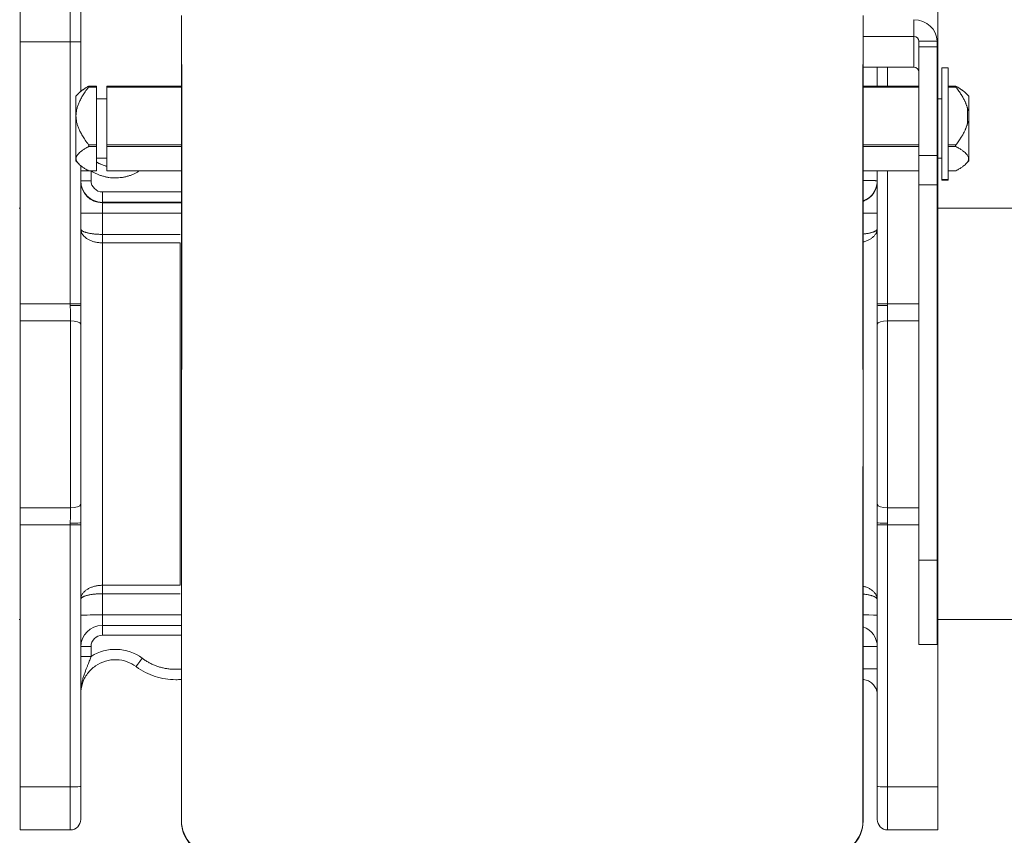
# Model space of a CAD drawing. Extents: x 1 to 669, y 0 to 417.
# Tile 131 of 256: x 92.03 to 97.43, y 348.24 to 352.71. Entities that reach past the tile are written whole.
import ezdxf

# ---------------------------------------------------------------- set-up
doc = ezdxf.new("R2010")
doc.units = 0
doc.header["$LTSCALE"] = 12
doc.header["$MEASUREMENT"] = 0
doc.layers.get('0').update_dxf_attribs({"linetype": 'CONTINUOUS'})
doc.layers.add('D', color=2, linetype='CONTINUOUS')
doc.layers.add('X', color=1, linetype='CONTINUOUS')
doc.styles.get("Standard").update_dxf_attribs({"font": 'SIMPLEX.SHX', "width": 0.875})
doc.dimstyles.new('STANDARD$0', dxfattribs={"dimscale": 32, "dimtxt": 0.09375, "dimasz": 0.0625, "dimexe": 0.03125, "dimexo": 0.03125, "dimgap": 0.03125, "dimtad": 1, "dimtih": 1, "dimtoh": 1, "dimdec": 4, "dimzin": 12, "dimdsep": 46, "dimlunit": 5, "dimtxsty": 'Standard', "dimcen": -0.03125, "dimclrd": 256, "dimclre": 256, "dimclrt": 256, "dimadec": 0, "dimazin": 0, "dimtfac": 0.875, "dimtdec": 4, "dimtofl": 0, "dimtmove": 0, "dimatfit": 3, "dimfxl": 1, "dimtolj": 1, "dimtzin": 12, "dimlwd": 13, "dimlwe": 13, "dimarcsym": 0})

# ---------------------------------------------------------------- blocks, each defined once
blk = doc.blocks.new('*D66')
at = {"layer": 'D', "lineweight": 13, "transparency": 16777216}
for p, q in [((155.735, 359.4009), (155.735, 291.8262)), ((54.6353, 355.7061), (54.6353, 291.8262)), ((56.6353, 292.8262), (153.735, 292.8262))]:
    blk.add_line(p, q, dxfattribs=at)
at = {"layer": 'D', "transparency": 16777216}
for points in [[(56.6353, 293.1595), (56.6353, 292.4928), (54.6353, 292.8262)], [(153.735, 293.1595), (153.735, 292.4928), (155.735, 292.8262)]]:
    blk.add_solid(points, dxfattribs=at)
at = {"layer": 'D', "transparency": 16777216, "insert": (105.1851, 295.3262), "char_height": 3, "attachment_point": 5}
blk.add_mtext('\\A1;101{}{\\C2;%%p1}', dxfattribs=at)
blk = doc.blocks.new('*D70')
at = {"layer": 'D', "lineweight": 13, "transparency": 16777216}
for p, q in [((82.8025, 359.8879), (82.8025, 298.5359)), ((148.8025, 359.8879), (148.8025, 298.5359)), ((146.8025, 299.5359), (84.8025, 299.5359))]:
    blk.add_line(p, q, dxfattribs=at)
at = {"layer": 'D', "transparency": 16777216}
for points in [[(84.8025, 299.8693), (84.8025, 299.2026), (82.8025, 299.5359)], [(146.8025, 299.8693), (146.8025, 299.2026), (148.8025, 299.5359)]]:
    blk.add_solid(points, dxfattribs=at)
at = {"layer": 'D', "transparency": 16777216, "insert": (115.8025, 302.0359), "char_height": 3, "attachment_point": 5}
blk.add_mtext('\\A1;66', dxfattribs=at)
blk = doc.blocks.new('GASTRAIN TOP')
at = {"layer": 'X', "lineweight": 0}
for p, q in [((-59.7293, 372.4609), (-59.7293, 372.2231)), ((-59.454, 372.2231), (-59.454, 372.4609)), ((-54.6985, 372.2231), (-54.6985, 372.4609)), ((-59.3971, 372.2233), (-59.3971, 372.404)), ((-58.8451, 367.957), (-58.8451, 372.3668)), ((-58.8451, 372.108), (-58.8451, 372.3668)), ((-55.108, 372.1082), (-55.108, 372.3668)), ((-54.8305, 372.3447), (-54.8305, 372.2528)), ((-54.8305, 372.2528), (-55.108, 372.2528)), ((-54.8305, 372.0839), (-54.8305, 372.2528)), ((-59.7293, 370.7878), (-59.7293, 372.2231)), ((-59.7293, 372.2231), (-59.454, 372.2231)), ((-59.454, 372.2231), (-59.454, 370.7878)), ((-59.3971, 372.2233), (-59.3971, 371.9517)), ((-54.8021, 372.2265), (-54.7024, 372.2265)), ((-54.8021, 372.1955), (-54.8021, 372.2265)), ((-54.7024, 372.2265), (-54.7024, 372.1955)), ((-54.6985, 372.2231), (-54.7024, 372.2231)), ((-54.6985, 372.2231), (-54.6985, 371.9109)), ((-54.8021, 372.1955), (-54.7024, 372.1955)), ((-54.8021, 371.6004), (-54.8021, 372.1955)), ((-54.7024, 372.1955), (-54.7024, 371.6004)), ((-58.8451, 370.3831), (-58.8451, 372.108)), ((-58.8426, 370.4282), (-58.8426, 372.1)), ((-55.1105, 372.1), (-55.1105, 370.4282)), ((-55.108, 372.1082), (-55.108, 370.4627)), ((-55.108, 372.0839), (-54.8305, 372.0839)), ((-55.0307, 371.9802), (-55.0307, 372.0839)), ((-54.9737, 371.9802), (-54.9737, 372.0839)), ((-54.676, 371.4696), (-54.676, 372.0804)), ((-54.6428, 372.0804), (-54.676, 372.0804)), ((-54.6428, 372.0804), (-54.6428, 371.4696)), ((-59.4244, 371.9257), (-59.4078, 371.9423)), ((-59.354, 371.9756), (-59.3104, 371.9756)), ((-59.3104, 371.9802), (-59.3524, 371.9802)), ((-59.3104, 371.9802), (-59.3104, 371.9756)), ((-59.3104, 371.9756), (-59.3104, 371.6592)), ((-59.2543, 371.9756), (-59.2543, 371.9802)), ((-58.8451, 371.9802), (-59.2543, 371.9802)), ((-59.2543, 371.9756), (-58.8451, 371.9756)), ((-59.2543, 371.9756), (-59.2543, 371.6592)), ((-54.8021, 371.9802), (-55.108, 371.9802)), ((-54.8021, 371.9756), (-55.108, 371.9756)), ((-54.6988, 371.9802), (-54.7024, 371.9802)), ((-54.6988, 371.9756), (-54.7024, 371.9756)), ((-54.6988, 371.9802), (-54.6988, 371.9756)), ((-54.6988, 371.9756), (-54.6988, 371.6592)), ((-54.6008, 371.9802), (-54.6428, 371.9802)), ((-54.5992, 371.9756), (-54.6428, 371.9756)), ((-54.5288, 371.9257), (-54.5454, 371.9423)), ((-59.4244, 371.8168), (-59.4244, 371.9257)), ((-59.3104, 371.9109), (-59.2543, 371.9109)), ((-54.6988, 371.9109), (-54.676, 371.9109)), ((-54.5288, 371.9257), (-54.5288, 371.857)), ((-54.5364, 371.7739), (-54.5364, 371.8608)), ((-54.5288, 371.857), (-54.5288, 371.7719)), ((-59.4244, 371.5706), (-59.4244, 371.8168)), ((-54.5288, 371.7719), (-54.5288, 371.5706)), ((-59.354, 371.6592), (-59.3104, 371.6592)), ((-59.3104, 371.6592), (-59.3104, 371.6494)), ((-59.2543, 371.6592), (-58.8451, 371.6592)), ((-59.2543, 371.6494), (-59.2543, 371.6592)), ((-54.8021, 371.6592), (-55.108, 371.6592)), ((-54.6988, 371.6592), (-54.7024, 371.6592)), ((-54.6988, 371.6592), (-54.6988, 371.6494)), ((-54.5992, 371.6592), (-54.6428, 371.6592)), ((-59.3104, 371.6494), (-59.354, 371.6494)), ((-59.3104, 371.6494), (-59.3104, 371.5167)), ((-58.8451, 371.6494), (-59.2543, 371.6494)), ((-59.2543, 371.6494), (-59.2543, 371.5167)), ((-54.8021, 371.6494), (-55.108, 371.6494)), ((-54.6988, 371.6494), (-54.7024, 371.6494)), ((-54.6988, 371.5167), (-54.6988, 371.6494)), ((-54.5992, 371.6494), (-54.6428, 371.6494)), ((-59.4244, 371.5706), (-59.4078, 371.554)), ((-59.3104, 371.5854), (-59.2543, 371.5854)), ((-54.8021, 371.6004), (-54.8021, 371.439)), ((-54.8021, 371.6004), (-54.7024, 371.6004)), ((-54.7024, 371.439), (-54.7024, 371.6004)), ((-54.6988, 371.5854), (-54.676, 371.5854)), ((-54.6985, 371.5854), (-54.6985, 370.7878)), ((-54.5288, 371.5706), (-54.5454, 371.554)), ((-59.3971, 371.5446), (-59.3971, 370.7879)), ((-59.354, 371.5167), (-59.3104, 371.5167)), ((-59.3104, 371.5161), (-59.3524, 371.5161)), ((-59.3401, 371.4626), (-59.3401, 371.5161)), ((-59.3104, 371.5167), (-59.3104, 371.5161)), ((-59.2543, 371.5167), (-58.8451, 371.5167)), ((-59.2543, 371.5161), (-59.2543, 371.5167)), ((-58.8451, 371.5161), (-59.2543, 371.5161)), ((-55.108, 371.5167), (-54.8021, 371.5167)), ((-54.8021, 371.5161), (-55.108, 371.5161)), ((-55.0307, 370.7879), (-55.0307, 371.5161)), ((-54.9737, 370.7878), (-54.9737, 371.5161)), ((-54.7024, 371.5167), (-54.6988, 371.5167)), ((-54.6988, 371.5161), (-54.7024, 371.5161)), ((-54.6988, 371.5167), (-54.6988, 371.5161)), ((-54.6428, 371.5167), (-54.5992, 371.5167)), ((-54.6008, 371.5161), (-54.6428, 371.5161)), ((-54.676, 371.465), (-54.676, 371.4696)), ((-54.676, 371.4696), (-54.6428, 371.4696)), ((-54.6428, 371.465), (-54.676, 371.465)), ((-54.6428, 371.4696), (-54.6428, 371.465)), ((-58.8451, 371.4009), (-59.2784, 371.4009)), ((-59.2784, 371.4009), (-59.2784, 371.3438)), ((-54.8021, 369.3819), (-54.8021, 371.439)), ((-54.8021, 371.439), (-54.7024, 371.439)), ((-54.7024, 371.439), (-54.7024, 369.3819)), ((-59.2784, 371.3438), (-59.2784, 371.3416)), ((-58.8451, 371.3438), (-59.2784, 371.3438)), ((-59.2784, 371.3416), (-58.8451, 371.3416)), ((-59.2784, 371.2845), (-59.2784, 371.3416)), ((-59.7293, 371.3119), (-59.7337, 371.312)), ((-59.2784, 371.2845), (-58.8451, 371.2845)), ((-50.1004, 371.312), (-54.6985, 371.312)), ((-58.8523, 371.168), (-59.2784, 371.168)), ((-59.2784, 371.1218), (-59.2784, 369.245)), ((-58.8523, 371.1218), (-59.2784, 371.1218)), ((-58.8523, 369.245), (-58.8523, 371.1218)), ((-59.7293, 370.6949), (-59.7293, 370.7878)), ((-59.7293, 370.7878), (-59.454, 370.7878)), ((-59.454, 370.7878), (-59.454, 370.779)), ((-59.3971, 370.7879), (-59.3971, 370.7771)), ((-55.0307, 370.7771), (-55.0307, 370.7879)), ((-54.9737, 370.779), (-54.9737, 370.7878)), ((-54.8021, 370.7878), (-54.9737, 370.7878)), ((-54.6985, 370.7878), (-54.7024, 370.7878)), ((-54.6985, 370.7878), (-54.6985, 370.6949)), ((-59.7293, 370.6949), (-59.7293, 369.6697)), ((-59.7293, 370.6949), (-59.4524, 370.6949)), ((-59.4524, 369.6697), (-59.4524, 370.6949)), ((-54.9753, 370.6949), (-54.9753, 369.6697)), ((-54.8021, 370.6949), (-54.9753, 370.6949)), ((-54.6985, 370.6949), (-54.7024, 370.6949)), ((-54.6985, 369.6697), (-54.6985, 370.6949)), ((-59.396, 369.689), (-59.396, 370.6757)), ((-55.0318, 370.6757), (-55.0318, 369.689)), ((-55.1085, 370.4244), (-55.1105, 370.4282)), ((-55.108, 370.3831), (-55.108, 369.9407)), ((-55.108, 369.9407), (-55.108, 367.957)), ((-55.1105, 369.8951), (-55.1085, 369.8993)), ((-55.1105, 369.8951), (-55.1105, 367.9266)), ((-59.7293, 369.5768), (-59.7293, 369.6697)), ((-59.4524, 369.6697), (-59.7293, 369.6697)), ((-54.8021, 369.6697), (-54.9753, 369.6697)), ((-54.6985, 369.6697), (-54.7024, 369.6697)), ((-54.6985, 369.6697), (-54.6985, 369.5768)), ((-59.7293, 368.1415), (-59.7293, 369.5768)), ((-59.454, 369.5768), (-59.7293, 369.5768)), ((-59.454, 369.5856), (-59.454, 369.5768)), ((-59.454, 369.5768), (-59.454, 368.1415)), ((-59.3971, 369.5878), (-59.3971, 369.5769)), ((-59.3971, 369.5769), (-59.3971, 368.1416)), ((-55.0307, 369.5769), (-55.0307, 369.5878)), ((-55.0307, 368.1416), (-55.0307, 369.5769)), ((-54.9737, 369.5768), (-54.9737, 369.5856)), ((-54.8021, 369.5768), (-54.9737, 369.5768)), ((-54.9737, 368.1415), (-54.9737, 369.5768)), ((-54.6985, 369.5768), (-54.7024, 369.5768)), ((-54.6985, 369.5768), (-54.6985, 368.1415)), ((-54.8021, 368.9212), (-54.8021, 369.3819)), ((-54.8021, 369.3819), (-54.7024, 369.3819)), ((-54.7024, 369.3819), (-54.7024, 368.9212)), ((-58.8523, 369.245), (-59.2784, 369.245)), ((-58.8523, 369.1989), (-59.2784, 369.1989)), ((-59.2784, 369.0255), (-59.2784, 369.0823)), ((-58.8451, 369.0823), (-59.2784, 369.0823)), ((-59.7293, 369.0577), (-59.7337, 369.0576)), ((-59.2784, 368.9709), (-59.2784, 369.0255)), ((-58.8451, 369.0255), (-59.2784, 369.0255)), ((-50.1004, 369.0576), (-54.6985, 369.0576)), ((-59.2784, 368.9709), (-58.8451, 368.9709)), ((-59.3401, 368.8554), (-59.3401, 368.9092)), ((-54.7024, 368.9212), (-54.8021, 368.9212)), ((-59.7293, 368.1415), (-59.7293, 367.9047)), ((-59.7293, 368.1415), (-59.454, 368.1415)), ((-59.454, 367.9047), (-59.454, 368.1415)), ((-59.3971, 367.9616), (-59.3971, 368.1416)), ((-55.0307, 368.1416), (-55.0307, 367.9616)), ((-54.6985, 368.1415), (-54.9737, 368.1415)), ((-54.9737, 368.1415), (-54.9737, 367.9047)), ((-54.6985, 367.9047), (-54.6985, 368.1415)), ((-59.7293, 367.9047), (-59.454, 367.9047)), ((-54.9737, 367.9047), (-54.6985, 367.9047))]:
    blk.add_line(p, q, dxfattribs=at)
for centre, radius, start, end in [((-59.2784, 368.9069), 0.1187, 90, 180), ((-55.1493, 368.9069), 0.1187, 0, 69.633), ((-59.454, 367.9616), 0.057, 270, 360), ((-54.9737, 367.9616), 0.057, 180, 270)]:
    blk.add_arc(centre, radius, start, end, dxfattribs=at)
at = {"layer": 'X', "lineweight": 0, "extrusion": (-2.34588e-16, 2.81041e-31, -1)}
for centre, major_axis in [((-54.8305, 372.2265), (0.1281, 0)), ((-54.8305, 372.0576), (0.0285, 0))]:
    blk.add_ellipse(centre, major_axis=major_axis, ratio=0.922164, start_param=-1.570796, end_param=0, dxfattribs=at)
at = {"layer": 'X', "lineweight": 0}
for centre, major_axis, ratio, start_param, end_param in [((-54.8305, 372.2265), (0.0285, 0), 0.922164, 0, 1.570796), ((-59.2072, 371.7244), (0.1898, 0), 0.999998, -2.145168, -1.821444), ((-59.3401, 371.5162), (-0.057, 0), 0.002112, -1.339405, 0.000043), ((-59.3401, 371.4624), (-0.057, 0), 0.002092, -1.570796, 0), ((-59.2784, 371.4602), (-0.1187, 0), 0.999998, 0, 1.570796), ((-55.1493, 371.4602), (0.1187, 0), 0.999998, -1.215326, 0), ((-59.454, 370.7771), (0.057, 0), 0.034851, 0.000001, 1.570796), ((-54.9737, 370.7879), (-0.057, 0), 0.002092, 0, 1.570796), ((-59.4524, 370.6727), (0.057, 0), 0.389416, 0.13555, 1.570796), ((-54.9753, 369.6921), (-0.057, 0), 0.393266, 0.13555, 1.570796), ((-54.9737, 369.5878), (-0.057, 0), 0.039032, 0.000001, 1.570796), ((-54.9737, 369.5769), (-0.057, 0), 0.002092, 0, 1.570796), ((-59.3401, 368.9091), (-0.057, 0), 0.002092, -1.570796, -0.026763), ((-59.2072, 368.6476), (-0.2422, 0.047), 0.99963, -2.021127, -0.810022), ((-59.3401, 368.8553), (-0.057, 0), 0.002073, -1.57077, 0.000041), ((-59.0595, 368.8452), (-0.0341, -0.0456), 0.001253, 0, 1.569121), ((-54.9737, 368.1416), (-0.057, 0), 0.002092, 0, 1.570796)]:
    blk.add_ellipse(centre, major_axis=major_axis, ratio=ratio, start_param=start_param, end_param=end_param, dxfattribs=at)
at = {"layer": 'X', "lineweight": 0, "extrusion": (-2.34588e-16, -1.41746e-27, -1)}
blk.add_ellipse((-59.454, 372.2233), major_axis=(0.057, 0), ratio=0.002092, start_param=0, end_param=1.570796, dxfattribs=at)
at = {"layer": 'X', "lineweight": 0, "extrusion": (-2.34588e-16, 5.2189e-26, -1)}
blk.add_ellipse((-59.2784, 371.4624), major_axis=(-0.1187, 0), ratio=0.999998, start_param=-1.570796, end_param=0, dxfattribs=at)
at = {"layer": 'X', "lineweight": 0, "extrusion": (-2.34588e-16, -1.35093e-29, -1)}
blk.add_ellipse((-59.2784, 371.4626), major_axis=(-0.0617, 0), ratio=0.999998, start_param=-1.570796, end_param=0, dxfattribs=at)
at = {"layer": 'X', "lineweight": 0, "extrusion": (-2.34588e-16, -1.35585e-27, -1)}
blk.add_ellipse((-59.2784, 371.2843), major_axis=(-0.1187, 0), ratio=0.002092, start_param=0, end_param=1.570796, dxfattribs=at)
at = {"layer": 'X', "lineweight": 0, "extrusion": (-2.60006e-16, -1.34973e-14, -1)}
for centre in [(-55.1493, 371.2843), (-55.1493, 369.0821)]:
    blk.add_ellipse(centre, major_axis=(0.1187, 0), ratio=0.002092, start_param=-1.215326, end_param=0, dxfattribs=at)
at = {"layer": 'X', "lineweight": 0, "extrusion": (-2.34588e-16, 9.0748e-27, -1)}
blk.add_ellipse((-59.454, 370.7879), major_axis=(0.057, 0), ratio=0.002092, start_param=0, end_param=1.570796, dxfattribs=at)
at = {"layer": 'X', "lineweight": 0, "extrusion": (-2.34588e-16, 6.1833e-22, -1)}
blk.add_ellipse((-54.9737, 370.7771), major_axis=(-0.057, 0), ratio=0.03485, start_param=0, end_param=1.570796, dxfattribs=at)
at = {"layer": 'X', "lineweight": 0, "extrusion": (-2.26346e-16, 7.92647e-17, -1)}
blk.add_ellipse((-54.9753, 370.6727), major_axis=(-0.057, 0), ratio=0.389417, start_param=0.135536, end_param=1.570724, dxfattribs=at)
at = {"layer": 'X', "lineweight": 0, "extrusion": (-2.26346e-16, 7.84886e-17, -1)}
blk.add_ellipse((-59.4524, 369.6921), major_axis=(0.057, 0), ratio=0.393268, start_param=0.135536, end_param=1.570724, dxfattribs=at)
at = {"layer": 'X', "lineweight": 0, "extrusion": (-2.34588e-16, 2.29334e-21, -1)}
blk.add_ellipse((-59.454, 369.5878), major_axis=(0.057, 0), ratio=0.039031, start_param=0, end_param=1.570796, dxfattribs=at)
at = {"layer": 'X', "lineweight": 0, "extrusion": (-2.34588e-16, 9.12949e-24, -1)}
blk.add_ellipse((-59.454, 369.5769), major_axis=(0.057, 0), ratio=0.002092, start_param=0, end_param=1.570796, dxfattribs=at)
at = {"layer": 'X', "lineweight": 0, "extrusion": (-2.34588e-16, 2.71858e-25, -1)}
blk.add_ellipse((-59.2784, 369.0821), major_axis=(-0.1187, 0), ratio=0.002092, start_param=0, end_param=1.570796, dxfattribs=at)
at = {"layer": 'X', "lineweight": 0, "extrusion": (-2.34588e-16, 3.38969e-30, -1)}
blk.add_ellipse((-59.2784, 368.9092), major_axis=(-0.0617, 0), ratio=0.999998, start_param=0, end_param=1.570796, dxfattribs=at)
at = {"layer": 'X', "lineweight": 0, "extrusion": (-2.4258e-16, 1.10055e-14, -1)}
blk.add_ellipse((-55.1161, 368.7871), major_axis=(0.0854, 0), ratio=0.002092, start_param=-1.476167, end_param=0, dxfattribs=at)
at = {"layer": 'X', "lineweight": 0, "extrusion": (-2.34623e-16, 1.21488e-19, -1)}
blk.add_ellipse((-55.1161, 368.6442), major_axis=(0.0854, 0), ratio=0.999998, start_param=-0.163853, end_param=0.000039, dxfattribs=at)
at = {"layer": 'X', "lineweight": 0, "extrusion": (-2.34588e-16, -2.29547e-27, -1)}
blk.add_ellipse((-59.454, 368.1416), major_axis=(0.057, 0), ratio=0.002092, start_param=0, end_param=1.570796, dxfattribs=at)
at = {"layer": 'X', "lineweight": 0, "extrusion": (-2.34588e-16, 3.6396e-27, -1)}
blk.add_ellipse((-58.6583, 367.957), major_axis=(-0.1869, 0), ratio=0.999998, start_param=-1.570796, end_param=0, dxfattribs=at)
at = {"layer": 'X', "lineweight": 0, "extrusion": (-2.34587e-16, 4.84099e-20, -1)}
blk.add_ellipse((-58.6583, 367.9526), major_axis=(-0.1869, 0), ratio=0.999998, start_param=-1.544616, end_param=0.000037, dxfattribs=at)
at = {"layer": 'X', "lineweight": 0, "extrusion": (-2.34588e-16, -4.21552e-26, -1)}
blk.add_ellipse((-55.2949, 367.957), major_axis=(0.1869, 0), ratio=0.999998, start_param=0, end_param=1.570796, dxfattribs=at)
at = {"layer": 'X', "lineweight": 0, "extrusion": (-2.34588e-16, -2.05183e-21, -1)}
blk.add_ellipse((-55.2949, 367.9526), major_axis=(0.1869, 0), ratio=0.999998, start_param=-0.000009, end_param=1.544616, dxfattribs=at)
at = {"layer": 'X', "lineweight": 0}
for points, weights in [([(-59.354, 371.9756), (-59.4726, 371.8174), (-59.354, 371.6592)], [1.18958322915, 1.64757752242, 1.18958322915]), ([(-59.4078, 371.9423), (-59.3914, 371.9586), (-59.354, 371.9796)], [1.36113667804, 1.30388755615, 1.18958322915]), ([(-54.5992, 371.9796), (-54.5618, 371.9586), (-54.5454, 371.9423)], [1.18958322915, 1.30388755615, 1.36113667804]), ([(-54.5364, 371.8608), (-54.5499, 371.9099), (-54.5992, 371.9756)], [1.39481895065, 1.34481521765, 1.18958322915]), ([(-54.5992, 371.6592), (-54.5499, 371.7249), (-54.5364, 371.7739)], [1.18958322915, 1.34481521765, 1.39481895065]), ([(-59.354, 371.6494), (-59.4726, 371.5831), (-59.354, 371.5167)], [1.18958322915, 1.64757752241, 1.18958322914]), ([(-54.5992, 371.5167), (-54.4805, 371.5831), (-54.5992, 371.6494)], [1.18958322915, 1.64757752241, 1.18958322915])]:
    blk.add_rational_spline(points, weights, degree=2, dxfattribs=at)
for points, knots in [([(-59.354, 371.9756), (-59.3534, 371.9763), (-59.3528, 371.9771), (-59.3523, 371.9782), (-59.3521, 371.9786), (-59.3519, 371.9791), (-59.3518, 371.9794), (-59.3518, 371.9798), (-59.3519, 371.9799), (-59.3521, 371.9801), (-59.3523, 371.9802), (-59.3528, 371.9801), (-59.3534, 371.9799), (-59.354, 371.9796)], [-0.119418, -0.119418, -0.119418, -0.119418, -0.11176689, -0.11176689, -0.10776364, -0.10776364, -0.10376038, -0.10376038, -0.09975712, -0.09975712, -0.09575387, -0.09575387, -0.08810275, -0.08810275, -0.08810275, -0.08810275]), ([(-54.5992, 371.9756), (-54.5998, 371.9763), (-54.6003, 371.9771), (-54.6009, 371.9782), (-54.6011, 371.9786), (-54.6013, 371.9791), (-54.6013, 371.9794), (-54.6013, 371.9798), (-54.6013, 371.9799), (-54.6011, 371.9801), (-54.6009, 371.9802), (-54.6003, 371.9801), (-54.5998, 371.9799), (-54.5992, 371.9796)], [0.01983742, 0.01983742, 0.01983742, 0.01983742, 0.02748853, 0.02748853, 0.03149178, 0.03149178, 0.03549504, 0.03549504, 0.0394983, 0.0394983, 0.04350155, 0.04350155, 0.05115267, 0.05115267, 0.05115267, 0.05115267]), ([(-54.5288, 371.857), (-54.5288, 371.8549), (-54.5289, 371.8529), (-54.5293, 371.8496), (-54.5295, 371.8478), (-54.5303, 371.8466), (-54.5304, 371.8465), (-54.5306, 371.8464), (-54.5307, 371.8464), (-54.5309, 371.8464), (-54.531, 371.8464), (-54.5312, 371.8465), (-54.5312, 371.8466), (-54.5314, 371.8467), (-54.5315, 371.8468), (-54.5317, 371.8471), (-54.5318, 371.8473), (-54.5322, 371.848), (-54.5325, 371.8485), (-54.5342, 371.8527), (-54.5354, 371.8571), (-54.5364, 371.8608)], [-0.20092128, -0.20092128, -0.20092128, -0.20092128, -0.18237182, -0.18237182, -0.16750246, -0.16750246, -0.16541708, -0.16541708, -0.16437439, -0.16437439, -0.1633317, -0.1633317, -0.16233451, -0.16233451, -0.16133731, -0.16133731, -0.15934293, -0.15934293, -0.15535415, -0.15535415, -0.12415968, -0.12415968, -0.12415968, -0.12415968]), ([(-54.5364, 371.7739), (-54.5354, 371.7777), (-54.5342, 371.782), (-54.5325, 371.7854), (-54.5322, 371.7858), (-54.5318, 371.7863), (-54.5317, 371.7864), (-54.5315, 371.7866), (-54.5314, 371.7866), (-54.5312, 371.7866), (-54.5312, 371.7866), (-54.531, 371.7866), (-54.5309, 371.7865), (-54.5307, 371.7864), (-54.5306, 371.7863), (-54.5304, 371.786), (-54.5303, 371.7857), (-54.5295, 371.7837), (-54.5293, 371.7814), (-54.5289, 371.777), (-54.5288, 371.7745), (-54.5288, 371.7719)], [-0.19889884, -0.19889884, -0.19889884, -0.19889884, -0.16770436, -0.16770436, -0.16371559, -0.16371559, -0.16172121, -0.16172121, -0.16072401, -0.16072401, -0.15972682, -0.15972682, -0.15868413, -0.15868413, -0.15764144, -0.15764144, -0.15555606, -0.15555606, -0.1406867, -0.1406867, -0.12213724, -0.12213724, -0.12213724, -0.12213724]), ([(-59.354, 371.6494), (-59.3534, 371.6497), (-59.3528, 371.6502), (-59.3523, 371.6513), (-59.3521, 371.6517), (-59.3519, 371.6525), (-59.3518, 371.653), (-59.3518, 371.654), (-59.3519, 371.6545), (-59.3521, 371.6555), (-59.3523, 371.656), (-59.3528, 371.6575), (-59.3534, 371.6584), (-59.354, 371.6592)], [-0.119418, -0.119418, -0.119418, -0.119418, -0.11176689, -0.11176689, -0.10776364, -0.10776364, -0.10376038, -0.10376038, -0.09975712, -0.09975712, -0.09575387, -0.09575387, -0.08810275, -0.08810275, -0.08810275, -0.08810275]), ([(-54.5992, 371.6494), (-54.5998, 371.6497), (-54.6003, 371.6502), (-54.6009, 371.6513), (-54.6011, 371.6517), (-54.6013, 371.6525), (-54.6013, 371.653), (-54.6013, 371.654), (-54.6013, 371.6545), (-54.6011, 371.6555), (-54.6009, 371.656), (-54.6003, 371.6575), (-54.5998, 371.6584), (-54.5992, 371.6592)], [0.01983742, 0.01983742, 0.01983742, 0.01983742, 0.02748853, 0.02748853, 0.03149178, 0.03149178, 0.03549504, 0.03549504, 0.0394983, 0.0394983, 0.04350155, 0.04350155, 0.05115267, 0.05115267, 0.05115267, 0.05115267]), ([(-59.3524, 371.5161), (-59.3524, 371.5161), (-59.3524, 371.5161), (-59.3528, 371.5162), (-59.3534, 371.5164), (-59.354, 371.5167)], [-0.096363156, -0.096363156, -0.096363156, -0.096363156, -0.095753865, -0.095753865, -0.088102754, -0.088102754, -0.088102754, -0.088102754]), ([(-59.3398, 371.5161), (-59.335, 371.5131), (-59.3301, 371.5102), (-59.3201, 371.5047), (-59.3096, 371.4995), (-59.2934, 371.4928), (-59.2767, 371.4873), (-59.2595, 371.4829), (-59.2422, 371.4798), (-59.2246, 371.4779), (-59.207, 371.4773), (-59.1894, 371.478), (-59.1719, 371.4799), (-59.1546, 371.483), (-59.1374, 371.4874), (-59.1207, 371.493), (-59.1044, 371.4997), (-59.089, 371.5075), (-59.0793, 371.5132), (-59.0747, 371.5161)], [0.0013571, 0.0013571, 0.0013571, 0.0013571, 0.0588235, 0.0588235, 0.1176471, 0.1764706, 0.2352941, 0.2941176, 0.3529412, 0.4117647, 0.4705882, 0.5294118, 0.5882353, 0.6470588, 0.7058824, 0.7647059, 0.8235294, 0.8823529, 0.9374402, 0.9374402, 0.9374402, 0.9374402]), ([(-54.6008, 371.5161), (-54.6008, 371.5161), (-54.6007, 371.5161), (-54.6003, 371.5162), (-54.5998, 371.5164), (-54.5992, 371.5167)], [0.042892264, 0.042892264, 0.042892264, 0.042892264, 0.043501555, 0.043501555, 0.051152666, 0.051152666, 0.051152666, 0.051152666]), ([(-55.0307, 371.4624), (-55.0307, 371.4624), (-55.0309, 371.4624), (-55.032, 371.4625), (-55.0338, 371.4625), (-55.0363, 371.4625), (-55.0395, 371.4625), (-55.0434, 371.4626), (-55.0478, 371.4626), (-55.0529, 371.4626), (-55.0585, 371.4627), (-55.0646, 371.4627), (-55.0711, 371.4627), (-55.078, 371.4628), (-55.0852, 371.4628), (-55.0927, 371.4628), (-55.1003, 371.4628), (-55.1055, 371.4629), (-55.108, 371.4629)], [0, 0, 0, 0, 0.0588235, 0.1176471, 0.1764706, 0.2352941, 0.2941176, 0.3529412, 0.4117647, 0.4705882, 0.5294118, 0.5882353, 0.6470588, 0.7058824, 0.7647059, 0.8235294, 0.8823529, 0.9397641, 0.9397641, 0.9397641, 0.9397641]), ([(-55.0307, 371.4624), (-55.0307, 371.4615), (-55.0307, 371.4598), (-55.0308, 371.4571), (-55.0309, 371.4545), (-55.0311, 371.4519), (-55.0314, 371.4492), (-55.0317, 371.4466), (-55.0321, 371.444), (-55.0326, 371.4414), (-55.0331, 371.4388), (-55.0336, 371.4362), (-55.0342, 371.4336), (-55.0349, 371.431), (-55.0356, 371.4285), (-55.0364, 371.4259), (-55.0373, 371.4234), (-55.0382, 371.4209), (-55.0391, 371.4184), (-55.0401, 371.416), (-55.0412, 371.4135), (-55.0423, 371.4111), (-55.0435, 371.4087), (-55.0447, 371.4063), (-55.046, 371.404), (-55.0474, 371.4017), (-55.0488, 371.3994), (-55.0502, 371.3971), (-55.0517, 371.3949), (-55.0533, 371.3927), (-55.0549, 371.3905), (-55.0565, 371.3884), (-55.0582, 371.3863), (-55.06, 371.3843), (-55.0618, 371.3823), (-55.0636, 371.3803), (-55.0655, 371.3784), (-55.0675, 371.3765), (-55.0695, 371.3746), (-55.0715, 371.3728), (-55.0736, 371.3711), (-55.0757, 371.3693), (-55.0778, 371.3677), (-55.08, 371.3661), (-55.0822, 371.3645), (-55.0845, 371.363), (-55.0868, 371.3615), (-55.0891, 371.3601), (-55.0915, 371.3587), (-55.0939, 371.3574), (-55.0964, 371.3562), (-55.0988, 371.355), (-55.1013, 371.3538), (-55.1038, 371.3527), (-55.1061, 371.3518), (-55.1075, 371.3513), (-55.108, 371.3511)], [0, 0, 0, 0, 0.0144928, 0.0289855, 0.0434783, 0.057971, 0.0724638, 0.0869565, 0.1014493, 0.115942, 0.1304348, 0.1449275, 0.1594203, 0.173913, 0.1884058, 0.2028986, 0.2173913, 0.2318841, 0.2463768, 0.2608696, 0.2753623, 0.2898551, 0.3043478, 0.3188406, 0.3333333, 0.3478261, 0.3623188, 0.3768116, 0.3913043, 0.4057971, 0.4202899, 0.4347826, 0.4492754, 0.4637681, 0.4782609, 0.4927536, 0.5072464, 0.5217391, 0.5362319, 0.5507246, 0.5652174, 0.5797101, 0.5942029, 0.6086957, 0.6231884, 0.6376812, 0.6521739, 0.6666667, 0.6811594, 0.6956522, 0.7101449, 0.7246377, 0.7391304, 0.7536232, 0.7681159, 0.7773883, 0.7773883, 0.7773883, 0.7773883]), ([(-59.2784, 371.1218), (-59.2816, 371.1218), (-59.288, 371.122), (-59.2976, 371.1228), (-59.3071, 371.124), (-59.3164, 371.1258), (-59.3254, 371.1281), (-59.3342, 371.1309), (-59.3426, 371.1341), (-59.3506, 371.1378), (-59.3581, 371.1419), (-59.3651, 371.1464), (-59.3715, 371.1512), (-59.3773, 371.1564), (-59.3825, 371.1619), (-59.3869, 371.1677), (-59.3906, 371.1737), (-59.3935, 371.1798), (-59.3955, 371.1861), (-59.3968, 371.1924), (-59.3971, 371.1967), (-59.3971, 371.1988)], [0.0000488, 0.0000488, 0.0000488, 0.0000488, 0.0526316, 0.1052632, 0.1578947, 0.2105263, 0.2631579, 0.3157895, 0.3684211, 0.4210526, 0.4736842, 0.5263158, 0.5789474, 0.6315789, 0.6842105, 0.7368421, 0.7894737, 0.8421053, 0.8947368, 0.9473684, 1, 1, 1, 1]), ([(-55.0307, 371.1988), (-55.0307, 371.1967), (-55.031, 371.1924), (-55.0322, 371.1861), (-55.0343, 371.1798), (-55.0372, 371.1737), (-55.0409, 371.1677), (-55.0453, 371.1619), (-55.0504, 371.1564), (-55.0562, 371.1512), (-55.0627, 371.1464), (-55.0697, 371.1419), (-55.0772, 371.1378), (-55.0852, 371.1341), (-55.0936, 371.1309), (-55.1013, 371.1285), (-55.1061, 371.1272), (-55.108, 371.1267)], [0, 0, 0, 0, 0.0526316, 0.1052632, 0.1578947, 0.2105263, 0.2631579, 0.3157895, 0.3684211, 0.4210526, 0.4736842, 0.5263158, 0.5789474, 0.6315789, 0.6842105, 0.7368421, 0.7697732, 0.7697732, 0.7697732, 0.7697732]), ([(-55.108, 371.17), (-55.1062, 371.1701), (-55.1013, 371.1707), (-55.0937, 371.1716), (-55.0853, 371.1729), (-55.0773, 371.1744), (-55.0698, 371.176), (-55.0627, 371.1778), (-55.0563, 371.1798), (-55.0505, 371.1818), (-55.0453, 371.184), (-55.0409, 371.1863), (-55.0372, 371.1887), (-55.0343, 371.1912), (-55.0322, 371.1937), (-55.031, 371.1962), (-55.0307, 371.1979), (-55.0307, 371.1988)], [0.2307522, 0.2307522, 0.2307522, 0.2307522, 0.2631579, 0.3157895, 0.3684211, 0.4210526, 0.4736842, 0.5263158, 0.5789474, 0.6315789, 0.6842105, 0.7368421, 0.7894737, 0.8421053, 0.8947368, 0.9473684, 1, 1, 1, 1]), ([(-59.454, 370.779), (-59.454, 370.7744), (-59.454, 370.7697), (-59.4539, 370.7649), (-59.4538, 370.7602), (-59.4537, 370.7554), (-59.4536, 370.7506), (-59.4534, 370.7458), (-59.4533, 370.741), (-59.4532, 370.7362), (-59.453, 370.7314), (-59.4529, 370.7267), (-59.4528, 370.722), (-59.4527, 370.7173), (-59.4526, 370.7127), (-59.4525, 370.7082), (-59.4525, 370.7037), (-59.4524, 370.6992), (-59.4524, 370.6949)], [0.000002, 0.000002, 0.000002, 0.000002, 0.1666683, 0.1666683, 0.1666683, 0.3333346, 0.3333346, 0.3333346, 0.500001, 0.500001, 0.500001, 0.6666673, 0.6666673, 0.6666673, 0.8333337, 0.8333337, 0.8333337, 0.9999804, 0.9999804, 0.9999804, 0.9999804]), ([(-59.3971, 370.7771), (-59.3971, 370.7706), (-59.397, 370.7575), (-59.3967, 370.7374), (-59.3963, 370.717), (-59.3961, 370.6964), (-59.396, 370.6826), (-59.396, 370.6757)], [0, 0, 0, 0, 0.2, 0.4, 0.6, 0.8, 0.9999559, 0.9999559, 0.9999559, 0.9999559]), ([(-55.0318, 370.6757), (-55.0318, 370.6826), (-55.0317, 370.6964), (-55.0314, 370.717), (-55.0311, 370.7374), (-55.0308, 370.7575), (-55.0307, 370.7706), (-55.0307, 370.7771)], [0.0000414, 0.0000414, 0.0000414, 0.0000414, 0.2, 0.4, 0.6, 0.8, 1, 1, 1, 1]), ([(-54.9753, 370.6949), (-54.9753, 370.6992), (-54.9753, 370.7037), (-54.9752, 370.7127), (-54.9751, 370.7173), (-54.975, 370.7226), (-54.975, 370.7231), (-54.9749, 370.7278), (-54.9747, 370.732), (-54.9745, 370.741), (-54.9743, 370.7458), (-54.9741, 370.7554), (-54.974, 370.7602), (-54.9739, 370.765), (-54.9739, 370.7652), (-54.9738, 370.7699), (-54.9737, 370.7745), (-54.9737, 370.779)], [0.0000108, 0.0000108, 0.0000108, 0.0000108, 0.1666667, 0.1666667, 0.3333333, 0.3333333, 0.3534633, 0.3534633, 0.5, 0.5, 0.6666667, 0.6666667, 0.8333333, 0.8333333, 0.8378655, 0.8378655, 1, 1, 1, 1]), ([(-55.1085, 370.4244), (-55.1085, 370.4253), (-55.1085, 370.4253), (-55.1084, 370.4301), (-55.1083, 370.4354), (-55.1082, 370.4445), (-55.1081, 370.4483), (-55.1081, 370.4557), (-55.1081, 370.4592), (-55.1081, 370.4627)], [-0.00843741, -0.00843741, -0.00843741, -0.00843741, 0, 0, 0.03661695, 0.03661695, 0.06119808, 0.06119808, 0.08206168, 0.08206168, 0.08206168, 0.08206168]), ([(-55.108, 370.3831), (-55.108, 370.3881), (-55.108, 370.3928), (-55.1079, 370.4022), (-55.1079, 370.4073), (-55.1078, 370.4145), (-55.1077, 370.4171), (-55.1077, 370.4204), (-55.1077, 370.4214), (-55.1077, 370.4231), (-55.1077, 370.4237), (-55.1077, 370.425), (-55.1077, 370.4257), (-55.1077, 370.4276), (-55.1077, 370.4289), (-55.1078, 370.4339), (-55.1078, 370.4381), (-55.1079, 370.4463), (-55.108, 370.4498), (-55.108, 370.4565), (-55.108, 370.4596), (-55.108, 370.4627)], [0, 0, 0, 0, 0.0385332, 0.0385332, 0.096569, 0.096569, 0.1371998, 0.1371998, 0.1543032, 0.1543032, 0.1644236, 0.1644236, 0.1751815, 0.1751815, 0.1960355, 0.1960355, 0.2492469, 0.2492469, 0.2884602, 0.2884602, 0.3208388, 0.3208388, 0.3208388, 0.3208388]), ([(-55.1085, 369.8993), (-55.1085, 369.8994), (-55.1085, 369.8996), (-55.1085, 369.9027), (-55.1084, 369.9056), (-55.1083, 369.9095), (-55.1083, 369.9106), (-55.1083, 369.9135), (-55.1082, 369.9153), (-55.1082, 369.9199), (-55.1081, 369.9227), (-55.1081, 369.9257), (-55.1081, 369.926), (-55.1081, 369.9287), (-55.1081, 369.9311), (-55.108, 369.9359), (-55.108, 369.9384), (-55.108, 369.9407)], [0, 0, 0, 0, 0.0087783, 0.0087783, 0.2, 0.2, 0.2736537, 0.2736537, 0.4, 0.4, 0.6, 0.6, 0.6221729, 0.6221729, 0.8, 0.8, 1, 1, 1, 1]), ([(-59.4524, 369.6697), (-59.4524, 369.6653), (-59.4525, 369.6609), (-59.4526, 369.6519), (-59.4527, 369.6473), (-59.4528, 369.642), (-59.4528, 369.6415), (-59.4529, 369.6368), (-59.453, 369.6326), (-59.4533, 369.6237), (-59.4534, 369.6189), (-59.4537, 369.6093), (-59.4538, 369.6045), (-59.4539, 369.5996), (-59.4539, 369.5995), (-59.454, 369.5947), (-59.454, 369.5901), (-59.454, 369.5856)], [0.0000108, 0.0000108, 0.0000108, 0.0000108, 0.1666667, 0.1666667, 0.3333333, 0.3333333, 0.3534633, 0.3534633, 0.5, 0.5, 0.6666667, 0.6666667, 0.8333333, 0.8333333, 0.8378655, 0.8378655, 1, 1, 1, 1]), ([(-59.396, 369.689), (-59.396, 369.6821), (-59.3961, 369.6684), (-59.3963, 369.6478), (-59.3967, 369.6275), (-59.397, 369.6074), (-59.3971, 369.5943), (-59.3971, 369.5878)], [0.0000419, 0.0000419, 0.0000419, 0.0000419, 0.2, 0.4, 0.6, 0.8, 1, 1, 1, 1]), ([(-55.0307, 369.5878), (-55.0307, 369.5943), (-55.0308, 369.6074), (-55.0311, 369.6275), (-55.0314, 369.6479), (-55.0317, 369.6684), (-55.0318, 369.6821), (-55.0318, 369.689)], [0, 0, 0, 0, 0.2, 0.4, 0.6, 0.8, 0.999937, 0.999937, 0.999937, 0.999937]), ([(-54.9737, 369.5856), (-54.9737, 369.5903), (-54.9738, 369.595), (-54.9739, 369.6014), (-54.9739, 369.6031), (-54.974, 369.6079), (-54.9741, 369.611), (-54.9743, 369.6189), (-54.9745, 369.6237), (-54.9748, 369.6332), (-54.9749, 369.6379), (-54.975, 369.6438), (-54.9751, 369.6449), (-54.9752, 369.6496), (-54.9752, 369.653), (-54.9753, 369.6609), (-54.9753, 369.6653), (-54.9753, 369.6697)], [0, 0, 0, 0, 0.1666667, 0.1666667, 0.2264126, 0.2264126, 0.3333333, 0.3333333, 0.5, 0.5, 0.6666667, 0.6666667, 0.708188, 0.708188, 0.8333333, 0.8333333, 0.9999914, 0.9999914, 0.9999914, 0.9999914]), ([(-59.3971, 369.1676), (-59.3971, 369.1697), (-59.3968, 369.174), (-59.3955, 369.1804), (-59.3935, 369.1867), (-59.3906, 369.1928), (-59.3869, 369.1988), (-59.3825, 369.2046), (-59.3773, 369.2101), (-59.3715, 369.2154), (-59.3651, 369.2203), (-59.3581, 369.2248), (-59.3506, 369.2289), (-59.3426, 369.2326), (-59.3342, 369.2358), (-59.3254, 369.2386), (-59.3164, 369.2409), (-59.3071, 369.2427), (-59.2976, 369.244), (-59.288, 369.2448), (-59.2816, 369.245), (-59.2784, 369.245)], [0, 0, 0, 0, 0.0526316, 0.1052632, 0.1578947, 0.2105263, 0.2631579, 0.3157895, 0.3684211, 0.4210526, 0.4736842, 0.5263158, 0.5789474, 0.6315789, 0.6842105, 0.7368421, 0.7894737, 0.8421053, 0.8947368, 0.9473684, 0.9999557, 0.9999557, 0.9999557, 0.9999557]), ([(-55.108, 369.24), (-55.1061, 369.2396), (-55.1013, 369.2383), (-55.0936, 369.2358), (-55.0852, 369.2326), (-55.0772, 369.2289), (-55.0697, 369.2248), (-55.0627, 369.2203), (-55.0562, 369.2154), (-55.0504, 369.2101), (-55.0453, 369.2046), (-55.0409, 369.1988), (-55.0372, 369.1928), (-55.0343, 369.1867), (-55.0322, 369.1804), (-55.031, 369.174), (-55.0307, 369.1697), (-55.0307, 369.1676)], [0.2302246, 0.2302246, 0.2302246, 0.2302246, 0.2631579, 0.3157895, 0.3684211, 0.4210526, 0.4736842, 0.5263158, 0.5789474, 0.6315789, 0.6842105, 0.7368421, 0.7894737, 0.8421053, 0.8947368, 0.9473684, 1, 1, 1, 1]), ([(-59.2784, 369.1989), (-59.2784, 369.1859), (-59.2784, 369.173), (-59.2784, 369.1471), (-59.2784, 369.1212), (-59.2784, 369.0953), (-59.2784, 369.0823)], [0, 0, 0, 0, 0.333333, 0.333333, 0.666667, 1, 1, 1, 1]), ([(-55.0307, 369.1676), (-55.0307, 369.1684), (-55.031, 369.1702), (-55.0322, 369.1728), (-55.0343, 369.1753), (-55.0372, 369.1778), (-55.0409, 369.1802), (-55.0453, 369.1826), (-55.0505, 369.1848), (-55.0563, 369.1869), (-55.0627, 369.1889), (-55.0697, 369.1907), (-55.0773, 369.1924), (-55.0853, 369.1939), (-55.0937, 369.1952), (-55.1013, 369.1962), (-55.1062, 369.1967), (-55.108, 369.1969)], [0, 0, 0, 0, 0.0526316, 0.1052632, 0.1578947, 0.2105263, 0.2631579, 0.3157895, 0.3684211, 0.4210526, 0.4736842, 0.5263158, 0.5789474, 0.6315789, 0.6842105, 0.7368421, 0.7692851, 0.7692851, 0.7692851, 0.7692851]), ([(-55.108, 368.9091), (-55.1055, 368.9091), (-55.1003, 368.9091), (-55.0927, 368.9091), (-55.0852, 368.9091), (-55.078, 368.9091), (-55.0711, 368.9091), (-55.0646, 368.909), (-55.0585, 368.909), (-55.0529, 368.909), (-55.0478, 368.9089), (-55.0434, 368.9089), (-55.0395, 368.9089), (-55.0363, 368.9088), (-55.0338, 368.9088), (-55.032, 368.9088), (-55.031, 368.9086), (-55.0307, 368.9088), (-55.0307, 368.9089)], [0.0602622, 0.0602622, 0.0602622, 0.0602622, 0.1176471, 0.1764706, 0.2352941, 0.2941176, 0.3529412, 0.4117647, 0.4705882, 0.5294118, 0.5882353, 0.6470588, 0.7058824, 0.7647059, 0.8235294, 0.8823529, 0.9411765, 0.9897572, 0.9897572, 0.9897572, 0.9897572]), ([(-59.3971, 368.6475), (-59.3971, 368.6526), (-59.397, 368.6579), (-59.3963, 368.6692), (-59.3959, 368.6751), (-59.3945, 368.6872), (-59.3936, 368.6935), (-59.3913, 368.7064), (-59.3899, 368.7129), (-59.3868, 368.7262), (-59.385, 368.7329), (-59.381, 368.7463), (-59.3788, 368.753), (-59.3744, 368.766), (-59.3721, 368.7723), (-59.3677, 368.7839), (-59.3656, 368.7893), (-59.3616, 368.7996), (-59.3596, 368.8044), (-59.356, 368.8137), (-59.3542, 368.8181), (-59.3509, 368.8266), (-59.3493, 368.8306), (-59.3463, 368.8383), (-59.345, 368.842), (-59.3424, 368.849), (-59.3412, 368.8523), (-59.3401, 368.8554)], [0, 0, 0, 0, 0.076923, 0.076923, 0.153846, 0.153846, 0.230769, 0.230769, 0.307692, 0.307692, 0.384615, 0.384615, 0.461538, 0.461538, 0.538462, 0.538462, 0.615385, 0.615385, 0.692308, 0.692308, 0.769231, 0.769231, 0.846154, 0.846154, 0.923077, 0.923077, 1, 1, 1, 1]), ([(-59.3971, 368.6475), (-59.3971, 368.6678), (-59.3938, 368.688), (-59.3811, 368.7265), (-59.3716, 368.7447), (-59.3474, 368.7771), (-59.3327, 368.7914), (-59.2995, 368.8147), (-59.2811, 368.8236), (-59.2423, 368.8352), (-59.2219, 368.8379), (-59.1815, 368.8367), (-59.1613, 368.8328), (-59.1249, 368.8196), (-59.1084, 368.8107), (-59.0936, 368.7996)], [0, 0, 0, 0, 0.32, 0.32, 0.640001, 0.640001, 0.960001, 0.960001, 1.280001, 1.280001, 1.6, 1.6, 1.92, 1.92, 2.212825, 2.212825, 2.212825, 2.212825]), ([(-58.8451, 368.7292), (-58.8552, 368.7283), (-58.8654, 368.7278), (-58.914, 368.7275), (-58.9525, 368.7335), (-59.0257, 368.7573), (-59.0603, 368.7751), (-59.0921, 368.7985), (-59.0928, 368.799), (-59.0936, 368.7996)], [4.6223204, 4.6223204, 4.6223204, 4.6223204, 4.7066896, 4.7066896, 5.0266898, 5.0266898, 5.3466899, 5.3466899, 5.3544173, 5.3544173, 5.3544173, 5.3544173]), ([(-58.8451, 368.7863), (-58.8461, 368.7862), (-58.8538, 368.7854), (-58.8684, 368.7845), (-58.8889, 368.7846), (-58.9093, 368.786), (-58.9295, 368.7888), (-58.9496, 368.793), (-58.9693, 368.7985), (-58.9886, 368.8054), (-59.0074, 368.8135), (-59.0256, 368.8228), (-59.043, 368.8333), (-59.0541, 368.841), (-59.0595, 368.8451)], [0.5873332, 0.5873332, 0.5873332, 0.5873332, 0.5925926, 0.6296296, 0.6666667, 0.7037037, 0.7407407, 0.7777778, 0.8148148, 0.8518519, 0.8888889, 0.9259259, 0.962963, 1, 1, 1, 1]), ([(-55.0318, 368.6581), (-55.0333, 368.6669), (-55.0362, 368.6756), (-55.0444, 368.6915), (-55.0499, 368.6989), (-55.0629, 368.7116), (-55.0705, 368.717), (-55.0868, 368.7249), (-55.0957, 368.7276), (-55.1058, 368.729), (-55.1069, 368.7291), (-55.108, 368.7292)], [0, 0, 0, 0, 0.0267695, 0.0267695, 0.0538267, 0.0538267, 0.081052, 0.081052, 0.1082715, 0.1082715, 0.1116491, 0.1116491, 0.1116491, 0.1116491])]:
    blk.add_open_spline(points, degree=3, knots=knots, dxfattribs=at)
for points in [[(-59.2543, 371.5417), (-59.2741, 371.547), (-59.2931, 371.5554), (-59.3104, 371.5662)], [(-59.2784, 371.2845), (-59.2784, 371.2716), (-59.2784, 371.2457), (-59.2784, 371.2068), (-59.2784, 371.181), (-59.2784, 371.168)], [(-59.3971, 371.1988), (-59.3971, 371.1979), (-59.3968, 371.1962), (-59.3955, 371.1937), (-59.3935, 371.1912), (-59.3906, 371.1887), (-59.3869, 371.1863), (-59.3824, 371.184), (-59.3773, 371.1818), (-59.3715, 371.1798), (-59.365, 371.1778), (-59.358, 371.176), (-59.3505, 371.1744), (-59.3425, 371.1729), (-59.3341, 371.1716), (-59.3253, 371.1705), (-59.3163, 371.1696), (-59.307, 371.1689), (-59.2975, 371.1684), (-59.288, 371.1681), (-59.2816, 371.168), (-59.2784, 371.168)], [(-59.2784, 371.168), (-59.2784, 371.1662), (-59.2784, 371.1626), (-59.2784, 371.1573), (-59.2784, 371.1521), (-59.2784, 371.147), (-59.2784, 371.142), (-59.2784, 371.1374), (-59.2784, 371.133), (-59.2784, 371.1289), (-59.2784, 371.1251), (-59.2784, 371.1229), (-59.2784, 371.1218)], [(-59.2784, 369.245), (-59.2784, 369.2439), (-59.2784, 369.2417), (-59.2784, 369.2379), (-59.2784, 369.2339), (-59.2784, 369.2295), (-59.2784, 369.2248), (-59.2784, 369.2199), (-59.2784, 369.2148), (-59.2784, 369.2096), (-59.2784, 369.2042), (-59.2784, 369.2006), (-59.2784, 369.1989)], [(-59.2784, 369.1989), (-59.2816, 369.1989), (-59.288, 369.1988), (-59.2975, 369.1985), (-59.307, 369.198), (-59.3163, 369.1972), (-59.3253, 369.1963), (-59.3341, 369.1952), (-59.3425, 369.1939), (-59.3505, 369.1924), (-59.358, 369.1907), (-59.365, 369.1889), (-59.3715, 369.1869), (-59.3773, 369.1848), (-59.3825, 369.1826), (-59.3869, 369.1802), (-59.3906, 369.1778), (-59.3935, 369.1753), (-59.3955, 369.1728), (-59.3968, 369.1702), (-59.3971, 369.1684), (-59.3971, 369.1676)], [(-55.0307, 368.9094), (-55.0307, 368.9092), (-55.0307, 368.9091), (-55.0307, 368.909)]]:
    blk.add_open_spline(points, degree=3, dxfattribs=at)

msp = doc.modelspace()

# ---------------------------------------------------------------- linework, layer by layer
msp.add_arc((115.80247, 360.88787), 33, 199.528779, 69.373612)

# ---------------------------------------------------------------- block references
msp.add_blockref('GASTRAIN TOP', (151.76205, -19.63606))

# ---------------------------------------------------------------- dimensions: what is measured, and where the dimension line sits
at = {"layer": 'D'}
dim = msp.add_linear_dim(base=(82.80247, 299.53593), p1=(148.80247, 360.88787), p2=(82.80247, 360.88787), dimstyle='STANDARD$0', override={"dimdec": 1, "dimarcsym": 1}, dxfattribs=at)
dim.commit()
dim.dimension.update_dxf_attribs({"geometry": '*D70', "text_midpoint": (115.80247, 302.03593)})
dim = msp.add_linear_dim(base=(155.73497, 292.82615), p1=(54.63525, 356.70607), p2=(155.73497, 360.40088), text='<>{}{\\C2;%%p1}', dimstyle='STANDARD$0', override={"dimdec": 0, "dimtp": 1, "dimtm": 1, "dimarcsym": 1}, dxfattribs=at)
dim.commit()
dim.dimension.update_dxf_attribs({"geometry": '*D66', "text_midpoint": (105.18511, 295.32615)})

doc.saveas('drawing.dxf')
